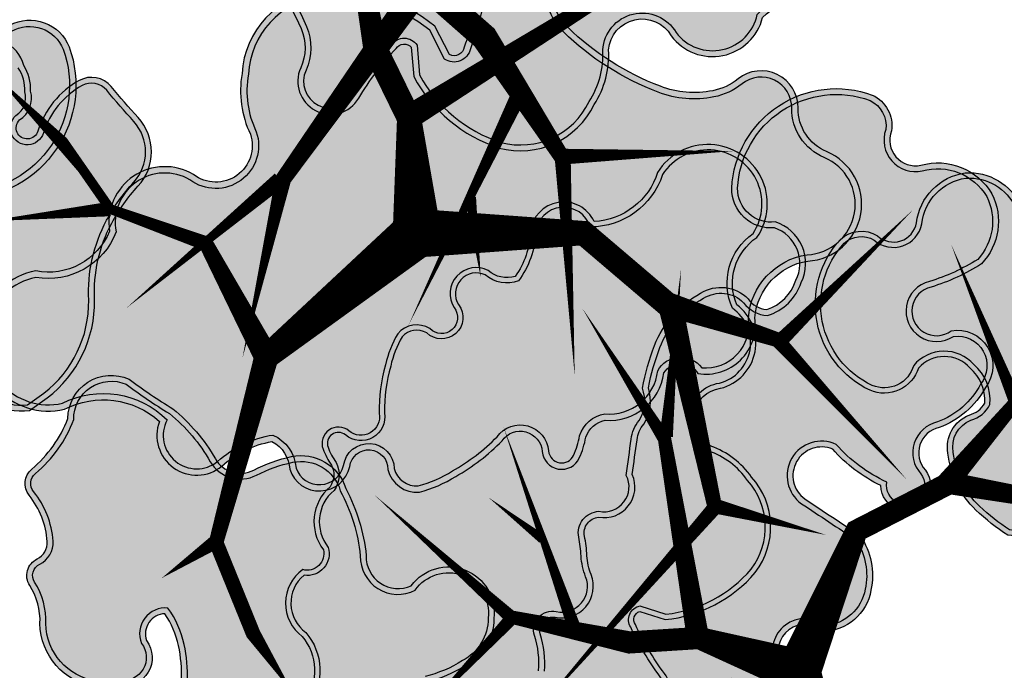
# Model space of a CAD drawing. Header units: metres. Extents: x -499360 to 60282433, y -11592314 to 5708004.
# Tile 15 of 128: x 32353324 to 32353343, y 5707873 to 5707885. Entities that reach past the tile are written whole.
import ezdxf

# ---------------------------------------------------------------- set-up
doc = ezdxf.new("R2010")
doc.units = ezdxf.units.M
doc.header["$LTSCALE"] = 0.75
doc.layers.get('0').update_dxf_attribs({"linetype": 'CONTINUOUS'})
for name, color, linetype, transparency in [('10414944$0$PF-Krone', 33, 'CONTINUOUS', 0.7), ('10414944$0$PF-Krone_SOL', 70, 'CONTINUOUS', 0.7), ('10414944$0$ST-Baum', 7, 'CONTINUOUS', 0.7)]:
    doc.layers.add(name, color=color, linetype=linetype, transparency=transparency)
doc.layers.add('10414944$0$PF-Stamm', color=7, linetype='CONTINUOUS', true_color=0x5f5144, transparency=0.7)

# ---------------------------------------------------------------- blocks, each defined once
blk = doc.blocks.new('10414944$0$PF-BAUM_12')
at = {"layer": '10414944$0$PF-Krone_SOL', "transparency": 33554457}
h = blk.add_hatch(color=256, dxfattribs=at)
h.dxf.hatch_style = 1
h.set_gradient(color1=(88, 186, 72), color2=(175, 217, 170), tint=1, name='INVSPHERICAL')
edge = h.paths.add_edge_path()
edge.add_arc((-1.2758, 1.3994), 0.541, 250.247, 303.4279)
edge.add_arc((-0.5984, 0.4188), 0.6511, 94.3691, 125.6409, ccw=False)
edge.add_arc((-0.5871, 0.2707), 0.7996, 79.906, 94.3691, ccw=False)
edge.add_arc((-0.4074, 1.2805), 0.2261, 259.906, 345.0368)
edge.add_arc((3.3556, 0.2748), 3.669, 162.1844, 165.0368, ccw=False)
edge.add_arc((-0.2456, 1.4321), 0.1137, 342.1844, 421.4181)
edge.add_arc((-0.3772, 1.1907), 0.3886, 61.4181, 105.4179)
edge.add_arc((-0.4936, 1.6129), 0.0494, 76.8677, 285.4179, ccw=False)
edge.add_arc((-0.4342, 1.767), 0.1165, 245.5523, 317.8819)
edge.add_arc((-0.4413, 1.8543), 0.1901, 299.5067, 335.7073)
edge.add_arc((-0.3904, 1.8889), 0.1664, 317.3096, 366.5168)
edge.add_arc((-0.3153, 1.9138), 0.0904, 356.15, 452.3298)
edge.add_arc((-0.2837, 2.1143), 0.1157, 186.3955, 252.2185, ccw=False)
edge.add_arc((-0.1459, 2.1399), 0.2556, 124.2968, 188.6524, ccw=False)
edge.add_arc((-0.3624, 2.4158), 0.0972, 318.2129, 468.9396)
edge.add_arc((-0.4455, 2.5549), 0.0698, 219.6885, 317.568, ccw=False)
edge.add_arc((-0.5987, 2.0825), 0.4392, 76.9102, 116.5449)
edge.add_arc((-1.4951, 4.5572), 2.1964, 281.7611, 288.5889, ccw=False)
edge.add_arc((-1.0114, 0.8578), 1.5496, 91.3323, 98.0021)
edge.add_arc((-1.1102, 1.691), 0.7109, 99.4638, 131.7622)
edge.add_arc((-1.4773, 2.1554), 0.1252, 148.2467, 256.0758)
edge.add_arc((-1.5238, 1.968), 0.068, -114.9556, 76.0758, ccw=False)
edge.add_arc((-1.6369, 1.7248), 0.2002, 65.0444, 122.1083)
edge.add_arc((-1.7899, 1.9686), 0.0876, 221.6314, 302.1083, ccw=False)
edge.add_arc((-1.9603, 1.8172), 0.1403, 41.6314, 166.8648)
edge.add_arc((-2.3449, 1.9519), 0.2684, 321.9495, 337.4752, ccw=False)
edge.add_line((-2.1335, 1.7864), (-2.2407, 1.6721))
edge.add_arc((-2.0502, 1.5575), 0.2224, 148.9568, 261.833)
edge.add_arc((-2.0149, 1.0239), 0.3205, 78.7718, 102.0334, ccw=False)
edge.add_arc((0.8412, 15.4111), 14.3475, 258.77175, 259.65948)
edge.add_arc((-1.7568, 1.1728), 0.1259, 30.356, 79.6595, ccw=False)
edge.add_arc((-1.8871, 1.0965), 0.2769, -0.4934, 30.356, ccw=False)
edge.add_arc((-1.3602, 1.092), 0.25, 179.5066, 221.3188)
edge.add_line((-1.548, 0.9269), (-1.4587, 0.8902))
edge = h.paths.add_edge_path()
edge.add_arc((-2.0595, -1.0849), 0.2169, 117.743, 251.4279, ccw=False)
edge.add_arc((-2.2535, -0.7961), 0.1343, 313.8671, 413.8729)
edge.add_arc((-1.1381, 0.5382), 1.6051, 221.524, 229.789, ccw=False)
edge.add_arc((-2.2843, -0.4137), 0.1251, 108.798, 243.7029, ccw=False)
edge.add_arc((-2.2657, -0.171), 0.1376, 244.6115, 299.8242)
edge.add_arc((-2.4922, 0.2242), 0.593, 299.8242, 314.8752)
edge.add_arc((-2.3634, 0.0948), 0.4104, 314.8752, 336.5607)
edge.add_arc((-2.0604, -0.1191), 0.0893, 34.547, 142.2333)
edge.add_arc((-2.2509, -0.0174), 0.1288, 205.94, 338.605, ccw=False)
edge.add_arc((-1.1082, 0.8264), 1.5473, 211.5442, 215.5748, ccw=False)
edge.add_arc((-2.1647, 0.1359), 0.2879, 123.2934, 204.4063, ccw=False)
edge.add_arc((-2.4675, 0.6266), 0.289, 300.0552, 335.4001)
edge.add_arc((-2.1302, 0.4722), 0.0819, 58.4002, 155.4001, ccw=False)
edge.add_arc((-2.0455, 0.6099), 0.0798, 238.4002, 306.4204)
edge.add_arc((-2.2163, 0.8415), 0.3675, 306.4204, 341.4929)
edge.add_arc((-1.7884, 0.6982), 0.0838, 72.4288, 161.4929, ccw=False)
edge.add_arc((-1.597, 1.3024), 0.5499, 252.4288, 281.6379)
edge.add_arc((-1.3833, 0.6006), 0.1928, 8.2479, 122.231, ccw=False)
edge.add_arc((1.4313, 0.4424), 2.6303, 175.9465, 181.0704)
edge.add_arc((-2.004, 0.487), 0.8109, 332.6061, 353.3579, ccw=False)
edge.add_arc((-1.1696, 0.0546), 0.1289, 152.6061, 239.8128)
edge.add_arc((-1.5709, -0.6354), 0.6693, 44.4632, 59.8128, ccw=False)
edge.add_arc((-1.2417, -0.3122), 0.208, -40.1663, 44.4632, ccw=False)
edge.add_arc((-1.7965, -0.0425), 0.8201, 308.5293, 330.4961, ccw=False)
edge.add_arc((-1.2134, -0.8063), 0.142, 120.5815, 237.174)
edge.add_arc((-1.3033, -1.1297), 0.2045, -64.491, 86.396, ccw=False)
edge.add_arc((-1.343, -1.1115), 0.2397, 240.4754, 302.2336, ccw=False)
edge.add_arc((-1.2125, -0.7918), 0.5839, 226.3665, 244.7952, ccw=False)
edge.add_arc((-0.7205, -0.1508), 1.3901, 222.9429, 229.9249, ccw=False)
edge.add_arc((-1.7937, -1.1495), 0.076, 42.9191, 173.4992)
edge.add_arc((-2.058, -1.1133), 0.1908, 248.2896, 351.6714, ccw=False)
edge = h.paths.add_edge_path()
edge.add_arc((1.2059, -0.0381), 0.6649, 150.7734, 194.5558)
edge.add_arc((0.911, -0.0942), 0.3659, 197.6599, 276.7526)
edge.add_arc((0.9525, -0.0442), 0.4134, 270.2152, 305.5241)
edge.add_arc((1.2637, -0.512), 0.1494, -27.7225, 118.3909, ccw=False)
edge.add_arc((1.6106, -0.6627), 0.2295, 159.2735, 288.7974)
edge.add_arc((1.6267, -1.1446), 0.2709, -1.083, 77.6692, ccw=False)
edge.add_arc((2.1687, -1.0477), 0.2897, 200.6132, 382.9337)
edge.add_arc((2.7072, -0.7257), 0.3429, 147.8227, 217.591, ccw=False)
edge.add_arc((2.4468, -0.3829), 0.1629, 259.448, 409.1515)
edge.add_arc((2.7989, 0.0617), 0.4045, 199.7173, 232.6211, ccw=False)
edge.add_arc((2.5485, -0.1163), 0.1368, 103.2593, 162.2981, ccw=False)
edge.add_arc((2.4584, 0.1299), 0.1274, 297.4752, 447.5021)
edge.add_arc((2.4597, 0.3353), 0.0783, 98.8157, 273.1184, ccw=False)
edge.add_arc((2.4, 0.5247), 0.1217, 293.027, 374.9291)
edge.add_arc((2.0245, 0.3266), 0.5439, 24.9483, 42.1183)
edge.add_arc((1.7775, 0.1571), 0.8417, 39.3994, 55.75)
edge.add_arc((2.2887, 0.9354), 0.0906, 104.7131, 245.5829, ccw=False)
edge.add_arc((2.2455, 1.1001), 0.0797, 284.7131, 435.2869)
edge.add_arc((2.1786, 0.8455), 0.3429, 75.2869, 90.1544)
edge.add_arc((2.192, 1.2908), 0.1034, 200.5438, 262.034, ccw=False)
edge.add_arc((1.8708, 1.2323), 0.2255, 5.6552, 92.2855)
edge.add_arc((1.8923, 1.533), 0.0813, 129.4673, 248.0142, ccw=False)
edge.add_arc((1.6377, 1.5925), 0.2029, 0.9413, 108.0271)
edge.add_arc((1.5516, 2.0411), 0.2568, 198.8038, 275.2311, ccw=False)
edge.add_arc((1.081, 1.9053), 0.2335, 13.1092, 167.2288)
edge.add_arc((0.6671, 1.9992), 0.1909, 279.3003, 347.2288, ccw=False)
edge.add_arc((0.7224, 1.6615), 0.1513, 99.3003, 228.8092)
edge.add_arc((0.4652, 1.3676), 0.2392, 21.1744, 48.8092, ccw=False)
edge.add_arc((0.3242, 1.313), 0.3904, -10.7857, 21.1744, ccw=False)
edge.add_arc((-0.3793, 1.447), 1.1066, 325.7449, 349.2143, ccw=False)
edge.add_arc((0.3558, 0.9464), 0.2172, 278.2663, 325.7449, ccw=False)
edge.add_arc((0.408, 0.5869), 0.146, 98.2663, 271.6731)
edge.add_arc((0.4514, -0.8972), 1.3387, 79.7675, 91.6731, ccw=False)
edge.add_arc((0.6892, 0.3779), 0.0423, -16.4325, 90.0101, ccw=False)
edge.add_line((0.7298, 0.3659), (0.6257, 0.2866))
edge = h.paths.add_edge_path()
edge.add_arc((-1.5552, -2.2569), 0.1724, 12.6189, 77.7455)
edge.add_arc((-1.4977, -1.992), 0.0986, 164.1816, 257.7455, ccw=False)
edge.add_arc((-1.7215, -1.8391), 0.1803, 315.6358, 396.2247)
edge.add_arc((-1.4722, -1.6964), 0.1099, 56.0167, 199.1656, ccw=False)
edge.add_arc((-1.3562, -1.5375), 0.087, 231.1844, 306.609)
edge.add_arc((-1.4968, -1.2476), 0.4081, 298.1575, 320.4218)
edge.add_arc((-1.118, -1.5607), 0.0835, 20.6534, 140.4218, ccw=False)
edge.add_arc((-0.9321, -1.4907), 0.1152, 200.6534, 324.1572)
edge.add_arc((-0.5981, -1.7319), 0.2968, 125.8433, 144.1572, ccw=False)
edge.add_arc((-1.1307, -0.9947), 0.6126, 305.8433, 313.7683)
edge.add_arc((-0.6402, -1.5068), 0.0965, 35.283, 133.7683, ccw=False)
edge.add_arc((-0.4573, -1.4114), 0.1114, 200.8653, 329.8017)
edge.add_arc((5.9643, -14.9126), 14.8587, 114.56415, 115.19461, ccw=False)
edge.add_arc((-0.1458, -1.5341), 0.1511, 81.9994, 116.2838, ccw=False)
edge.add_arc((-0.1295, -1.2153), 0.1692, 271.6238, 322.4573)
edge.add_arc((0.4219, -2.3582), 1.1204, 101.7391, 111.8636, ccw=False)
edge.add_arc((0.2817, -1.7045), 0.4518, 61.0493, 101.1946, ccw=False)
edge.add_arc((0.4293, -1.462), 0.1686, -13.3297, 65.0541, ccw=False)
edge.add_arc((0.701, -1.5438), 0.116, 158.2537, 207.0243)
edge.add_arc((0.7267, -1.4357), 0.2061, 231.2626, 284.3776)
edge.add_arc((0.7594, -1.468), 0.1684, 276.3107, 373.1888)
edge.add_arc((1.0623, -1.3226), 0.1754, 121.9096, 217.5827, ccw=False)
edge.add_arc((1.2009, -1.5786), 0.4663, 12.4963, 119.7416, ccw=False)
edge.add_arc((1.5062, -1.4974), 0.1512, -66.2252, 7.4787, ccw=False)
edge.add_arc((1.5907, -1.7479), 0.1146, 101.8196, 224.4343)
edge.add_arc((1.3238, -2.0366), 0.2788, -26.9882, 48.417, ccw=False)
edge.add_arc((1.3365, -2.0229), 0.2743, 258.9909, 329.2486, ccw=False)
edge.add_arc((1.6618, -1.4757), 0.8996, 229.3858, 245.1764, ccw=False)
edge.add_arc((0.9994, -2.237), 0.1097, 45.6037, 249.2448)
edge.add_arc((0.8451, -2.4465), 0.1573, -95.435, 42.7788, ccw=False)
edge.add_arc((0.8007, -2.2203), 0.3839, 232.8, 274.4074, ccw=False)
edge.add_arc((0.4866, -2.6064), 0.1147, 44.402, 165.1103)
edge.add_arc((0.2716, -2.5387), 0.1109, 123.3852, 339.8557, ccw=False)
edge.add_arc((0.9022, -2.3675), 0.6961, 164.2604, 186.4803, ccw=False)
edge.add_arc((0.1064, -2.2008), 0.1278, 9.9652, 176.7192)
edge.add_arc((-48.3159, -1.4499), 48.3004, 358.76613, 359.11787, ccw=False)
edge.add_arc((-0.3152, -2.3669), 0.3137, 290.4729, 336.8998, ccw=False)
edge.add_arc((-0.2908, -2.4562), 0.2217, 213.8839, 292.6434, ccw=False)
edge.add_arc((-0.5922, -2.5593), 0.1191, 350.144, 508.4434)
edge.add_arc((-0.7458, -2.3559), 0.1504, 180.1486, 290.2791, ccw=False)
edge.add_arc((-1.1241, -2.4703), 0.2548, 26.5922, 75.6656)
edge.add_arc((-1.166, -2.6346), 0.4243, 75.6656, 104.3344)
edge.add_arc((-1.3217, -2.0253), 0.2045, 251.4046, 284.3344, ccw=False)
at = {"layer": '10414944$0$PF-Krone'}
for points in [[(-2.1335, 1.7864, 0), (-2.2407, 1.6721, 0.536623)], [(-1.6102, 1.0941, 0.184492), (-1.548, 0.9269), (-1.4587, 0.8902, 0.236302), (-0.9778, 0.9479, -0.137302), (-0.648, 1.068, -0.063191), (-0.447, 1.0579, 0.389536), (-0.189, 1.2221, -0.012446), (-0.1374, 1.3973, 0.360188), (-0.1913, 1.5319, 0.194379), (-0.4805, 1.5653, -1.286295), (-0.4824, 1.6609, 0.326511), (-0.3477, 1.6889, 0.159282), (-0.2681, 1.7761, 0.218069), (-0.2251, 1.9078, 0.446169)], [(-2.1138, 1.7695, 0), (-2.2198, 1.6564, 0.525075)], [(-1.5842, 1.0939, 0.177651), (-1.5323, 0.9486), (-1.4493, 0.9145, 0.235756), (-0.9926, 0.9693, -0.137109), (-0.65, 1.0939, -0.063191), (-0.4424, 1.0835, 0.389536), (-0.2141, 1.2288, -0.012446), (-0.1622, 1.4053, 0.360188), (-0.2037, 1.5091, 0.194379), (-0.4736, 1.5402, -1.313113), (-0.4736, 1.6855, 0.345734), (-0.3643, 1.7094, 0.172714), (-0.2901, 1.7907, 0.230529)], [(-2.1973, -0.2903, 0.065767), (-2.0738, -0.1961, 0.094904), (-1.9868, -0.0685, 0.507802), (-2.131, -0.0644, -0.653541), (-2.3667, -0.0738, -0.017589)], [(-2.4268, 0.0169, -0.369479), (-2.3227, 0.3765, 0.155455), (-2.2047, 0.5063, -0.450466), (-2.0873, 0.542, 0.305827), (-1.9981, 0.5457, 0.154239), (-1.8678, 0.7248, -0.409437), (-1.7631, 0.7781, 0.128143), (-1.4861, 0.7637, -0.54286), (-1.1924, 0.6283, 0.022361), (-1.1986, 0.3932, -0.090795), (-1.284, 0.1139, 0.400005), (-1.2344, -0.0569, -0.067076), (-1.0933, -0.1666, -0.387019), (-1.0828, -0.4464, -0.096143), (-1.2857, -0.6841, 0.557693), (-1.2904, -0.9256, -0.773495), (-1.2152, -1.3143, -0.276189), (-1.4612, -1.3201, -0.080584), (-1.6154, -1.2144, -0.030474)], [(-2.1843, -0.3129, 0.065767), (-2.0555, -0.2145, 0.102669), (-1.9578, -0.0664, 0.560734), (-2.154, -0.0518, -0.672352), (-2.3442, -0.0605, -0.017696)], [(-2.4038, 0.0291, -0.366993), (-2.309, 0.3543, 0.154831), (-2.181, 0.4955, -0.450466), (-2.1009, 0.5198, 0.305827), (-1.9827, 0.5248, 0.154239), (-1.8432, 0.7165, -0.409437), (-1.7709, 0.7533, 0.13033), (-1.476, 0.7393, -0.546373), (-1.2186, 0.6272, 0.02192), (-1.2246, 0.3945, -0.090238), (-1.3071, 0.1259, 0.400005), (-1.2475, -0.0793, -0.067076), (-1.1118, -0.1848, -0.390762), (-1.1042, -0.4314, -0.096389), (-1.3005, -0.6626, 0.568263), (-1.2983, -0.9513, -0.791061), (-1.2278, -1.2915, -0.279339), (-1.4492, -1.297, -0.081396), (-1.5981, -1.195, -0.030819)], [(-1.3043, -1.6073, 0.097453), (-1.1823, -1.5075, -0.576003), (-1.0399, -1.5313, 0.597917), (-0.8388, -1.5581, -0.08008), (-0.772, -1.4913, 0.034593), (-0.7069, -1.4371, -0.458286), (-0.5614, -1.451, 0.630565), (-0.361, -1.4674, -0.002751), (-0.2127, -1.3986, -0.15072), (-0.1247, -1.3845, 0.225513), (0.0047, -1.3184, -0.044205), (0.194, -1.2613, -0.176981), (0.5004, -1.3091, -0.356005), (0.5933, -1.5008, 0.216074), (0.5977, -1.5965, 0.235998), (0.7779, -1.6354, 0.449828), (0.9233, -1.4296, -0.443521), (0.9696, -1.1737, -0.505384), (1.6561, -1.4777, -0.333159), (1.5672, -1.6358, 0.592663), (1.5088, -1.8281, -0.341427), (1.5722, -2.1632, -0.316536), (1.2841, -2.2922, -0.069009), (1.0762, -2.1586, 1.23095), (0.9605, -2.3396, -0.688656), (0.8302, -2.6031, -0.183568), (0.5686, -2.5261, 0.581478), (0.3758, -2.5769, -1.382341), (0.2106, -2.4461, -0.097258), (0.2322, -2.1787, 0.890608), (-0.0212, -2.1935, -0.001535), (-0.0267, -2.4899, -0.205393), (-0.2055, -2.6607, -0.357852), (-0.4749, -2.5797, 0.826532), (-0.6937, -2.497, -0.521291), (-0.8962, -2.3563, 0.217457)], [(-1.292, -1.6303, 0.097453), (-1.1623, -1.5241, -0.576003), (-1.0642, -1.5405, 0.597917), (-0.8177, -1.5733, -0.08008), (-0.7567, -1.5124, 0.034593), (-0.6889, -1.4559, -0.446057), (-0.5843, -1.4638, 0.599943), (-0.343, -1.4877, -0.002629), (-0.2015, -1.4221, -0.15559), (-0.1264, -1.4105, 0.218765), (0.0207, -1.3401, -0.04262), (0.1991, -1.2868, -0.177473), (0.4886, -1.3323, -0.354321), (0.5684, -1.4932, 0.222706), (0.5772, -1.6133, 0.240128), (0.7826, -1.661, 0.456345), (0.9471, -1.4178, -0.452999), (0.9829, -1.1961, -0.504186), (1.6305, -1.4822, -0.325283), (1.5589, -1.611, 0.587825), (1.491, -1.847, -0.341406), (1.5495, -2.1506, -0.312164), (1.2921, -2.2672, -0.067854), (1.0938, -2.1394, 1.19624), (0.9451, -2.3614, -0.679338), (0.8305, -2.577, -0.183947), (0.5857, -2.5065, 0.573485), (0.351, -2.5689, -1.514783), (0.2386, -2.4604, -0.105945), (0.2588, -2.1803, 0.910696), (-0.0472, -2.1926, -0.001511), (-0.0526, -2.4842, -0.20139), (-0.2151, -2.6365, -0.344816), (-0.4477, -2.573, 0.767089), (-0.7104, -2.4752, -0.515063), (-0.8701, -2.3505, 0.223578)]]:
    blk.add_lwpolyline(points, format="xyb", dxfattribs=at)
for points in [[(0.6257, 0.2866, 0.193395), (0.5624, -0.2052, 0.359494), (0.9541, -0.4575, 0.155295), (1.1927, -0.3806, -0.740727), (1.396, -0.5815, 0.634154), (1.6845, -0.88, -0.357816), (1.8975, -1.1497, 1.020458), (2.4355, -0.9348, -0.314188), (2.417, -0.5431, 0.765274), (2.5534, -0.2597, -0.144564), (2.4182, -0.0747, -0.263459), (2.5171, 0.0169, 0.767513), (2.4639, 0.2571, -0.951478), (2.4477, 0.4126, 0.373398), (2.5177, 0.556, 0.075059), (2.428, 0.6914, 0.071464), (2.2513, 0.8529, -0.705879), (2.2657, 1.023, 0.771312), (2.2657, 1.1771, 0.064963), (2.1777, 1.1884, -0.27493), (2.0952, 1.2545, 0.397091), (1.8618, 1.4576, -0.568927), (1.8406, 1.5958, 0.504511), (1.575, 1.7854, -0.346415), (1.3085, 1.9583, 0.796288), (0.8532, 1.957, -0.305389), (0.698, 1.8108, 0.634062), (0.6227, 1.5476, -0.121167), (0.6883, 1.454, -0.140363), (0.7077, 1.2399, -0.102764), (0.5353, 0.8241, -0.21018), (0.387, 0.7314, 0.944057), (0.4123, 0.4409, -0.051995), (0.6892, 0.4202, -0.500995), (0.7298, 0.3659)], [(0.6458, 0.2692, 0.190937), (0.5874, -0.198, 0.360145), (0.9525, -0.4315, 0.157291), (1.1788, -0.3585, -0.740752), (1.4198, -0.5921, 0.643471), (1.6826, -0.853, -0.360113), (1.9236, -1.145, 1.005174), (2.4128, -0.9479, -0.325759), (2.4055, -0.5134, 0.812791), (2.5369, -0.2798, -0.149118), (2.3909, -0.0755, -0.272395), (2.5077, 0.0413, 0.751835), (2.4639, 0.2311, -0.928423), (2.4401, 0.4377, 0.358623), (2.4931, 0.5472, 0.074197), (2.4083, 0.6744, 0.071015), (2.2383, 0.8302, -0.698214), (2.2591, 1.0482, 0.771312), (2.2591, 1.152, 0.066315), (2.1761, 1.1624, -0.286763), (2.0696, 1.2488, 0.408934), (1.8579, 1.4313, -0.545784), (1.8141, 1.6065, 0.489703), (1.5804, 1.7598, -0.350827), (1.2834, 1.9512, 0.798701), (0.8786, 1.9512, -0.305389), (0.7022, 1.7851, 0.634062), (0.6399, 1.5672, -0.121167), (0.7125, 1.4634, -0.140363), (0.7333, 1.235, -0.102764), (0.5568, 0.8095, -0.21018), (0.3908, 0.7057, 0.944057), (0.4115, 0.4669, -0.051616), (0.6918, 0.4462, -0.532673), (0.7514, 0.3497)]]:
    blk.add_lwpolyline(points, format="xyb", close=True, dxfattribs=at)
at = {"layer": '10414944$0$PF-Stamm'}
for points in [[(0.0456, -0.1011, 0.2167, 0.1084, 0), (-0.7801, 0.1666, 0.1084, 0.065, 0), (-0.4991, 0.6653, 0.065, 0.0433, 0), (-0.5991, 1.1076, 0.0433, 0.0433, 0), (-0.4753, 1.4051, 0.065, 1.976742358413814e-14, 0), (-0.3709, 1.869, 0, 0, 0)], [(0.0456, -0.1011, 0.2167, 0.1084, 0), (0.458, 0.2037, 0.1084, 0.1084, 0), (0.6352, 0.4942, 0.1084, 0.065, 0), (1.0621, 0.8906, 0.065, 0, 0), (0.9169, 1.5817, 0, 0, 0)], [(-0.5991, 1.1076, 0.065, 0, 0), (-0.9411, 1.541, 0, 0, 0)], [(1.0734, 0.8981, 0.065, 0, 0), (1.9382, 1.1002, 0, 0, 0)], [(0.8405, 0.6849, 0.0657, 0.065, 0), (0.8408, 0.6755, 0.065, 0, 0), (1.8499, 0.3936, 0, 0, 0)], [(1.2915, 0.5526, 0.0455, 1.248468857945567e-14, 0), (1.6095, 0.6515, 0, 0, 0)], [(0.4766, 0.1999, 0.1084, 0.065, 0), (1.3496, -0.2158, 0.065, 0, 0), (2.1032, -0.2533, 0, 0, 0)], [(-0.7801, 0.1666, 0.1084, 0.065, 0), (-1.5906, -0.088, 0.065, 0, 0), (-1.8608, 0.029, 0, 0, 0)], [(0.0456, -0.1011, 0.2167, 0.1084, 0), (0.4458, -0.7261, 0.1084, 0.1084, 0), (0.3792, -1.2094, 0.1084, 0.065, 0), (0.5139, -1.7227, 0.065, 2.236840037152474e-14, 0), (1.3267, -1.9065, 0, 0, 0)], [(-1.5855, -0.0745, 0.065, 0.065, 0), (-1.8491, -0.4467, 0.065, 0, 0), (-1.9786, -0.7431, 0, 0, 0)], [(1.3551, -0.2293, 0.065, 0, 0), (1.9846, -0.7587, 0, 0, 0), (1.9985, -0.7574, 0, 0, 0)], [(0.3792, -1.2284, 0.1084, 0.065, 0), (-0.2688, -1.8764, 0.065, 0, 0), (-1.4983, -1.6926, 0, 0, 0)], [(0.5086, -1.7124, 0.065, 0, 0), (0.297, -2.5257, 0, 0, 0)], [(-0.2593, -1.8859, 0.065, 0, 0), (-0.1056, -2.3597, 0, 0, 0), (-0.2688, -2.6512, 0, 0, 0)]]:
    blk.add_lwpolyline(points, format="xyseb", dxfattribs=at)
blk = doc.blocks.new('10414944')
at = {"layer": '10414944$0$ST-Baum'}
for p, xscale, yscale, zscale, rotation in [((32353331.271, 5707888.435), 4.769318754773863, 4.769318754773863, 1.987216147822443, 260), ((32353331.268, 5707881.283), 4.389404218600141, 4.389404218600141, 1.828918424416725, 57.40868327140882), ((32353338.981, 5707872.265), 4.004734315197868, 4.004734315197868, 1.668639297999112, 125)]:
    blk.add_blockref('10414944$0$PF-BAUM_12', p, dxfattribs=dict(at, xscale=xscale, yscale=yscale, zscale=zscale, rotation=rotation))

msp = doc.modelspace()

# ---------------------------------------------------------------- block references
msp.add_blockref('10414944', (0, 0))

doc.saveas('drawing.dxf')
